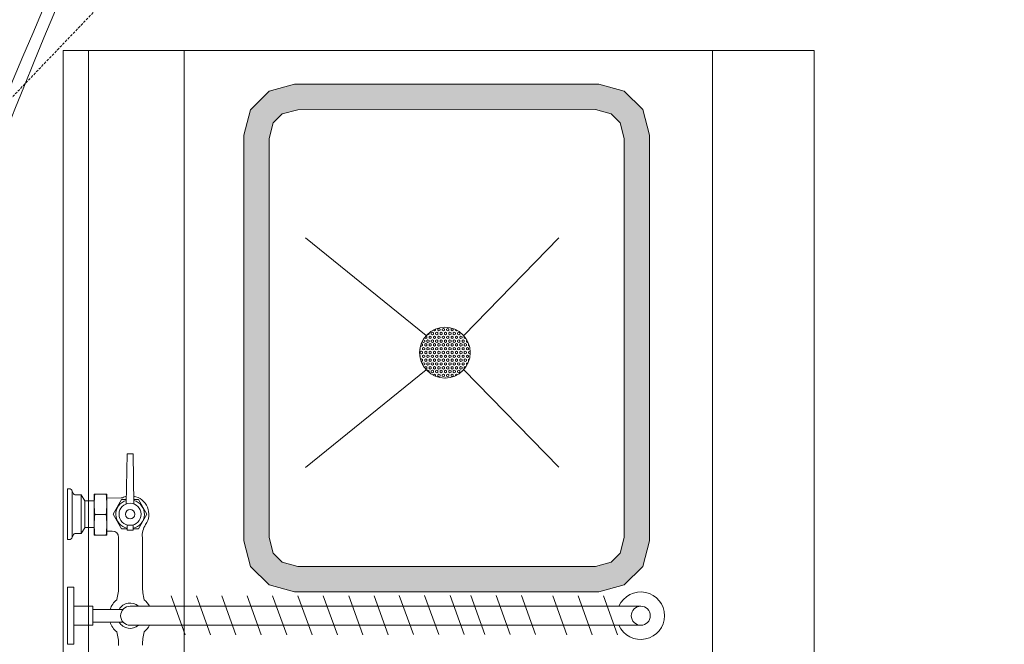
# Model space of a CAD drawing. Header units: millimetres. Extents: x -750 to 72845, y -24282 to 18874.
# Tile 94 of 154: x 64076 to 65049, y 12655 to 13272. Entities that reach past the tile are written whole.
import ezdxf

# ---------------------------------------------------------------- set-up
doc = ezdxf.new("R2010")
doc.units = ezdxf.units.MM
doc.header["$MEASUREMENT"] = 0
doc.linetypes.add('HIDDENX2', pattern=[0.75, 0.5, -0.25])
doc.layers.add('IRISH HOUSE_HYD AIRPORT_DRAINAGE LAYOUT 1$0$GREY SCALE', color=8, linetype='Continuous')
for name, color, linetype, lineweight in [('IRISH HOUSE_HYD AIRPORT_DRAINAGE LAYOUT 1$0$GREYSCALE', 8, 'Continuous', 0), ('M-MEP-ELLG-CABLE', 146, 'HIDDENX2', 20), ('M-MEP-ELPR-EQUIP', 6, 'Continuous', 20)]:
    doc.layers.add(name, color=color, linetype=linetype, lineweight=lineweight)

# ---------------------------------------------------------------- blocks, each defined once
blk = doc.blocks.new('IRISH HOUSE_HYD AIRPORT_DRAINAGE LAYOUT 1$0$FLOOR PLAN')
at = {"layer": 'IRISH HOUSE_HYD AIRPORT_DRAINAGE LAYOUT 1$0$GREYSCALE', "lineweight": 0}
h = blk.add_hatch(color=8, dxfattribs=at)
h.dxf.hatch_style = 1
h.paths.add_polyline_path([(14347.6, 12706.78), (14648.33, 12706.8), (14673.39, 12713.51), (14691.74, 12731.86), (14698.45, 12756.92), (14698.43, 13157.89), (14691.72, 13182.95), (14673.37, 13201.29), (14648.31, 13208.01), (14347.58, 13207.99), (14322.52, 13201.28), (14304.18, 13182.93), (14297.46, 13157.87), (14297.48, 12756.9), (14304.2, 12731.84), (14322.54, 12713.5)])
h.paths.add_polyline_path([(14350.9, 12731.84), (14645.03, 12731.86), (14660.42, 12735.98), (14669.27, 12744.83), (14673.39, 12760.22), (14673.37, 13154.59), (14669.25, 13169.97), (14660.4, 13178.82), (14645.01, 13182.95), (14350.88, 13182.93), (14335.5, 13178.81), (14326.65, 13169.96), (14322.52, 13154.57), (14322.54, 12760.2), (14326.67, 12744.81), (14335.52, 12735.96)], flags=16)
at = {"layer": 'IRISH HOUSE_HYD AIRPORT_DRAINAGE LAYOUT 1$0$GREYSCALE', "color": 8, "lineweight": 0}
for p, q in [((14860.96, 13241.35), (14119.17, 13241.32)), ((14119.17, 13241.32), (14119.22, 12032.34)), ((14144.28, 12032.34), (14144.23, 13241.32)), ((14238.51, 12032.34), (14238.45, 13241.32)), ((14760.77, 12032.36), (14760.72, 13241.35)), ((14861.01, 12032.37), (14860.96, 13241.35)), ((14322.52, 13201.28), (14304.18, 13182.93)), ((14347.58, 13207.99), (14322.52, 13201.28)), ((14648.31, 13208.01), (14347.58, 13207.99)), ((14673.37, 13201.29), (14648.31, 13208.01)), ((14691.72, 13182.95), (14673.37, 13201.29)), ((14304.18, 13182.93), (14297.46, 13157.87)), ((14350.88, 13182.93), (14335.5, 13178.81)), ((14645.01, 13182.95), (14350.88, 13182.93)), ((14660.4, 13178.82), (14645.01, 13182.95)), ((14698.43, 13157.89), (14691.72, 13182.95)), ((14335.5, 13178.81), (14326.65, 13169.96)), ((14669.25, 13169.97), (14660.4, 13178.82)), ((14326.65, 13169.96), (14322.52, 13154.57)), ((14673.37, 13154.59), (14669.25, 13169.97)), ((14297.46, 13157.87), (14297.48, 12756.9)), ((14322.52, 13154.57), (14322.54, 12760.2)), ((14673.39, 12760.22), (14673.37, 13154.59)), ((14698.45, 12756.92), (14698.43, 13157.89)), ((14477.74, 12959.8), (14358.61, 13056.19)), ((14477.74, 12959.8), (14358.61, 13056.19)), ((14477.74, 12959.8), (14358.61, 13056.19)), ((14477.74, 12959.8), (14358.61, 13056.19)), ((14608.86, 13056.21), (14514.8, 12959.8)), ((14608.86, 13056.21), (14514.8, 12959.8)), ((14608.86, 13056.21), (14514.8, 12959.8)), ((14608.86, 13056.21), (14514.8, 12959.8)), ((14476.22, 12957.46), (14476.22, 12957.96)), ((14478.39, 12958.72), (14477.33, 12959.33)), ((14478.39, 12957.46), (14478.39, 12958.72)), ((14479.47, 12960.6), (14478.86, 12960.95)), ((14480.56, 12961.22), (14479.47, 12960.6)), ((14480.56, 12961.22), (14480.56, 12962.45)), ((14481.65, 12959.34), (14480.56, 12958.72)), ((14480.56, 12957.46), (14480.56, 12958.72)), ((14482.73, 12958.72), (14481.65, 12959.34)), ((14483.82, 12963.1), (14482.73, 12962.48)), ((14482.73, 12961.22), (14482.73, 12962.48)), ((14483.82, 12960.6), (14482.73, 12961.22)), ((14482.73, 12957.46), (14482.73, 12958.72)), ((14484.9, 12962.48), (14483.82, 12963.1)), ((14484.9, 12961.22), (14483.82, 12960.6)), ((14484.9, 12964.98), (14484.9, 12965.26)), ((14485.99, 12964.36), (14484.9, 12964.98)), ((14484.9, 12961.22), (14484.9, 12962.48)), ((14485.99, 12959.34), (14484.9, 12958.72)), ((14484.9, 12957.46), (14484.9, 12958.72)), ((14487.07, 12964.98), (14485.99, 12964.36)), ((14487.07, 12958.72), (14485.99, 12959.34)), ((14487.07, 12964.98), (14487.07, 12966.24)), ((14487.07, 12966.24), (14487.07, 12966.24)), ((14488.16, 12963.1), (14487.07, 12962.48)), ((14487.07, 12961.22), (14487.07, 12962.48)), ((14488.16, 12960.6), (14487.07, 12961.22)), ((14487.07, 12957.46), (14487.07, 12958.72)), ((14489.24, 12962.48), (14488.16, 12963.1)), ((14489.24, 12961.22), (14488.16, 12960.6)), ((14490.33, 12966.86), (14489.24, 12966.24)), ((14489.24, 12964.98), (14489.24, 12966.24)), ((14490.33, 12964.36), (14489.24, 12964.98)), ((14489.24, 12961.22), (14489.24, 12962.48)), ((14490.33, 12959.34), (14489.24, 12958.72)), ((14489.24, 12957.46), (14489.24, 12958.72)), ((14491.41, 12966.24), (14490.33, 12966.86)), ((14491.41, 12964.98), (14490.33, 12964.36)), ((14491.41, 12958.72), (14490.33, 12959.34)), ((14491.41, 12957.46), (14490.33, 12956.84)), ((14491.41, 12964.98), (14491.41, 12966.24)), ((14492.5, 12963.1), (14491.41, 12962.48)), ((14491.41, 12961.22), (14491.41, 12962.48)), ((14492.5, 12960.6), (14491.41, 12961.22)), ((14491.41, 12957.46), (14491.41, 12958.72)), ((14493.58, 12962.48), (14492.5, 12963.1)), ((14493.58, 12961.22), (14492.5, 12960.6)), ((14494.67, 12966.86), (14493.58, 12966.24)), ((14493.58, 12964.98), (14493.58, 12966.24)), ((14494.67, 12964.36), (14493.58, 12964.98)), ((14493.58, 12961.22), (14493.58, 12962.48)), ((14494.67, 12959.34), (14493.58, 12958.72)), ((14493.58, 12957.46), (14493.58, 12958.72)), ((14494.67, 12956.84), (14493.58, 12957.46)), ((14495.75, 12966.24), (14494.67, 12966.86)), ((14495.75, 12964.98), (14494.67, 12964.36)), ((14495.75, 12958.72), (14494.67, 12959.34)), ((14495.75, 12957.46), (14494.67, 12956.84)), ((14495.75, 12964.98), (14495.75, 12966.24)), ((14496.84, 12963.1), (14495.75, 12962.48)), ((14495.75, 12961.22), (14495.75, 12962.48)), ((14496.84, 12960.6), (14495.75, 12961.22)), ((14495.75, 12957.46), (14495.75, 12958.72)), ((14497.92, 12962.48), (14496.84, 12963.1)), ((14497.92, 12961.22), (14496.84, 12960.6)), ((14499.01, 12966.86), (14497.92, 12966.24)), ((14497.92, 12964.98), (14497.92, 12966.24)), ((14499.01, 12964.36), (14497.92, 12964.98)), ((14497.92, 12961.22), (14497.92, 12962.48)), ((14499.01, 12959.34), (14497.92, 12958.72)), ((14497.92, 12957.46), (14497.92, 12958.72)), ((14499.01, 12956.84), (14497.92, 12957.46)), ((14500.09, 12966.24), (14499.01, 12966.86)), ((14500.09, 12964.98), (14499.01, 12964.36)), ((14500.09, 12958.72), (14499.01, 12959.34)), ((14500.09, 12957.46), (14499.01, 12956.84)), ((14500.09, 12964.98), (14500.09, 12966.24)), ((14501.18, 12963.1), (14500.09, 12962.48)), ((14500.09, 12961.22), (14500.09, 12962.48)), ((14501.18, 12960.6), (14500.09, 12961.22)), ((14500.09, 12957.46), (14500.09, 12958.72)), ((14502.26, 12962.48), (14501.18, 12963.1)), ((14502.26, 12961.22), (14501.18, 12960.6)), ((14503.35, 12966.86), (14502.26, 12966.24)), ((14502.26, 12964.98), (14502.26, 12966.24)), ((14503.35, 12964.36), (14502.26, 12964.98)), ((14502.26, 12961.22), (14502.26, 12962.48)), ((14503.35, 12959.34), (14502.26, 12958.72)), ((14502.26, 12957.47), (14502.26, 12958.72)), ((14503.35, 12956.84), (14502.26, 12957.47)), ((14504.43, 12966.24), (14503.35, 12966.86)), ((14504.43, 12964.98), (14503.35, 12964.36)), ((14504.43, 12958.72), (14503.35, 12959.34)), ((14504.43, 12957.47), (14503.35, 12956.84)), ((14504.43, 12964.98), (14504.43, 12966.24)), ((14505.52, 12963.1), (14504.43, 12962.48)), ((14504.43, 12961.22), (14504.43, 12962.48)), ((14505.52, 12960.6), (14504.43, 12961.22)), ((14504.43, 12957.47), (14504.43, 12958.72)), ((14506.6, 12962.48), (14505.52, 12963.1)), ((14506.6, 12961.22), (14505.52, 12960.6)), ((14506.6, 12964.98), (14506.6, 12965.76)), ((14507.69, 12964.36), (14506.6, 12964.98)), ((14506.6, 12961.22), (14506.6, 12962.48)), ((14507.69, 12959.35), (14506.6, 12958.72)), ((14506.6, 12957.47), (14506.6, 12958.72)), ((14507.69, 12956.84), (14506.6, 12957.47)), ((14508.48, 12964.81), (14507.69, 12964.36)), ((14508.77, 12958.72), (14507.69, 12959.35)), ((14508.77, 12957.47), (14507.69, 12956.84)), ((14509.86, 12963.1), (14508.77, 12962.48)), ((14508.77, 12961.22), (14508.77, 12962.48)), ((14509.86, 12960.6), (14508.77, 12961.22)), ((14508.77, 12957.47), (14508.77, 12958.72)), ((14510.94, 12962.48), (14509.86, 12963.1)), ((14510.94, 12961.22), (14509.86, 12960.6)), ((14510.94, 12961.22), (14510.94, 12962.48)), ((14512.03, 12959.35), (14510.94, 12958.72)), ((14510.94, 12957.47), (14510.94, 12958.72)), ((14512.03, 12956.84), (14510.94, 12957.47)), ((14513.11, 12958.72), (14512.03, 12959.35)), ((14513.11, 12957.47), (14512.03, 12956.84)), ((14513.11, 12961.22), (14513.11, 12961.48)), ((14513.82, 12960.82), (14513.11, 12961.22)), ((14513.11, 12957.47), (14513.11, 12958.72)), ((14515.59, 12958.89), (14515.28, 12958.72)), ((14515.28, 12957.47), (14515.28, 12958.72)), ((14516.37, 12956.84), (14515.28, 12957.47)), ((14472.96, 12949.32), (14472.17, 12949.78)), ((14472.96, 12951.83), (14472.81, 12951.74)), ((14474.05, 12951.2), (14472.96, 12951.83)), ((14474.05, 12949.95), (14472.96, 12949.32)), ((14474.05, 12953.7), (14474.05, 12954.51)), ((14475.13, 12953.08), (14474.05, 12953.7)), ((14474.05, 12949.95), (14474.05, 12951.2)), ((14475.13, 12948.07), (14474.05, 12947.44)), ((14475.13, 12955.58), (14474.4, 12955.16)), ((14476.22, 12954.96), (14475.13, 12955.58)), ((14476.22, 12953.7), (14475.13, 12953.08)), ((14476.22, 12947.44), (14475.13, 12948.07)), ((14477.3, 12956.84), (14476.22, 12957.46)), ((14476.22, 12953.7), (14476.22, 12954.96)), ((14477.3, 12951.83), (14476.22, 12951.2)), ((14476.22, 12949.95), (14476.22, 12951.2)), ((14477.3, 12949.32), (14476.22, 12949.95)), ((14478.39, 12957.46), (14477.3, 12956.84)), ((14478.39, 12951.2), (14477.3, 12951.83)), ((14478.39, 12949.95), (14477.3, 12949.32)), ((14479.47, 12955.58), (14478.39, 12954.96)), ((14478.39, 12953.7), (14478.39, 12954.96)), ((14479.47, 12953.08), (14478.39, 12953.7)), ((14478.39, 12949.95), (14478.39, 12951.2)), ((14479.48, 12948.07), (14478.39, 12947.44)), ((14480.56, 12954.96), (14479.47, 12955.58)), ((14480.56, 12953.7), (14479.47, 12953.08)), ((14480.56, 12947.44), (14479.48, 12948.07)), ((14481.65, 12956.84), (14480.56, 12957.46)), ((14480.56, 12953.7), (14480.56, 12954.96)), ((14481.65, 12951.83), (14480.56, 12951.2)), ((14480.56, 12949.95), (14480.56, 12951.2)), ((14481.65, 12949.32), (14480.56, 12949.95)), ((14482.73, 12957.46), (14481.65, 12956.84)), ((14482.73, 12951.2), (14481.65, 12951.83)), ((14482.73, 12949.95), (14481.65, 12949.32)), ((14483.82, 12955.58), (14482.73, 12954.96)), ((14482.73, 12953.7), (14482.73, 12954.96)), ((14483.82, 12953.08), (14482.73, 12953.7)), ((14482.73, 12949.95), (14482.73, 12951.2)), ((14483.82, 12948.07), (14482.73, 12947.44)), ((14484.9, 12954.96), (14483.82, 12955.58)), ((14484.9, 12953.7), (14483.82, 12953.08)), ((14484.9, 12947.44), (14483.82, 12948.07)), ((14485.99, 12956.84), (14484.9, 12957.46)), ((14484.9, 12953.7), (14484.9, 12954.96)), ((14485.99, 12951.83), (14484.9, 12951.2)), ((14484.9, 12949.95), (14484.9, 12951.2)), ((14485.99, 12949.32), (14484.9, 12949.95)), ((14487.07, 12957.46), (14485.99, 12956.84)), ((14487.07, 12951.2), (14485.99, 12951.83)), ((14487.07, 12949.95), (14485.99, 12949.32)), ((14488.16, 12955.59), (14487.07, 12954.96)), ((14487.07, 12953.71), (14487.07, 12954.96)), ((14488.16, 12953.08), (14487.07, 12953.71)), ((14487.07, 12949.95), (14487.07, 12951.2)), ((14488.16, 12948.07), (14487.07, 12947.44)), ((14489.24, 12954.96), (14488.16, 12955.59)), ((14489.24, 12953.71), (14488.16, 12953.08)), ((14489.24, 12947.44), (14488.16, 12948.07)), ((14490.33, 12956.84), (14489.24, 12957.46)), ((14489.24, 12953.71), (14489.24, 12954.96)), ((14490.33, 12951.83), (14489.24, 12951.2)), ((14489.24, 12949.95), (14489.24, 12951.2)), ((14490.33, 12949.32), (14489.24, 12949.95)), ((14491.41, 12951.2), (14490.33, 12951.83)), ((14491.41, 12949.95), (14490.33, 12949.32)), ((14492.5, 12955.59), (14491.41, 12954.96)), ((14491.41, 12953.71), (14491.41, 12954.96)), ((14492.5, 12953.08), (14491.41, 12953.71)), ((14491.41, 12949.95), (14491.41, 12951.2)), ((14492.5, 12948.07), (14491.41, 12947.44)), ((14493.58, 12954.96), (14492.5, 12955.59)), ((14493.58, 12953.71), (14492.5, 12953.08)), ((14493.58, 12947.44), (14492.5, 12948.07)), ((14493.58, 12953.71), (14493.58, 12954.96)), ((14494.67, 12951.83), (14493.58, 12951.2)), ((14493.58, 12949.95), (14493.58, 12951.2)), ((14494.67, 12949.32), (14493.58, 12949.95)), ((14495.75, 12951.2), (14494.67, 12951.83)), ((14495.75, 12949.95), (14494.67, 12949.32)), ((14496.84, 12955.59), (14495.75, 12954.96)), ((14495.75, 12953.71), (14495.75, 12954.96)), ((14496.84, 12953.08), (14495.75, 12953.71)), ((14495.75, 12949.95), (14495.75, 12951.2)), ((14496.84, 12948.07), (14495.75, 12947.44)), ((14497.92, 12954.96), (14496.84, 12955.59)), ((14497.92, 12953.71), (14496.84, 12953.08)), ((14497.92, 12947.44), (14496.84, 12948.07)), ((14497.92, 12953.71), (14497.92, 12954.96)), ((14499.01, 12951.83), (14497.92, 12951.2)), ((14497.92, 12949.95), (14497.92, 12951.2)), ((14499.01, 12949.32), (14497.92, 12949.95)), ((14500.09, 12951.2), (14499.01, 12951.83)), ((14500.09, 12949.95), (14499.01, 12949.32)), ((14501.18, 12955.59), (14500.09, 12954.96)), ((14500.09, 12953.71), (14500.09, 12954.96)), ((14501.18, 12953.08), (14500.09, 12953.71)), ((14500.09, 12949.95), (14500.09, 12951.2)), ((14501.18, 12948.07), (14500.09, 12947.44)), ((14502.26, 12954.96), (14501.18, 12955.59)), ((14502.26, 12953.71), (14501.18, 12953.08)), ((14502.26, 12947.44), (14501.18, 12948.07)), ((14502.26, 12953.71), (14502.26, 12954.96)), ((14503.35, 12951.83), (14502.26, 12951.2)), ((14502.26, 12949.95), (14502.26, 12951.2)), ((14503.35, 12949.32), (14502.26, 12949.95)), ((14504.43, 12951.2), (14503.35, 12951.83)), ((14504.43, 12949.95), (14503.35, 12949.32)), ((14505.52, 12955.59), (14504.43, 12954.96)), ((14504.43, 12953.71), (14504.43, 12954.96)), ((14505.52, 12953.08), (14504.43, 12953.71)), ((14504.43, 12949.95), (14504.43, 12951.2)), ((14505.52, 12948.07), (14504.43, 12947.44)), ((14506.6, 12954.96), (14505.52, 12955.59)), ((14506.6, 12953.71), (14505.52, 12953.08)), ((14506.6, 12947.44), (14505.52, 12948.07)), ((14506.6, 12953.71), (14506.6, 12954.96)), ((14507.69, 12951.83), (14506.6, 12951.2)), ((14506.6, 12949.95), (14506.6, 12951.2)), ((14507.69, 12949.32), (14506.6, 12949.95)), ((14508.77, 12951.2), (14507.69, 12951.83)), ((14508.77, 12949.95), (14507.69, 12949.32)), ((14509.86, 12955.59), (14508.77, 12954.96)), ((14508.77, 12953.71), (14508.77, 12954.96)), ((14509.86, 12953.08), (14508.77, 12953.71)), ((14508.77, 12949.95), (14508.77, 12951.2)), ((14509.86, 12948.07), (14508.77, 12947.44)), ((14510.94, 12954.96), (14509.86, 12955.59)), ((14510.94, 12953.71), (14509.86, 12953.08)), ((14510.94, 12947.44), (14509.86, 12948.07)), ((14510.94, 12953.71), (14510.94, 12954.96)), ((14512.03, 12951.83), (14510.94, 12951.2)), ((14510.94, 12949.95), (14510.94, 12951.2)), ((14512.03, 12949.32), (14510.94, 12949.95)), ((14513.11, 12951.2), (14512.03, 12951.83)), ((14513.11, 12949.95), (14512.03, 12949.32)), ((14514.2, 12955.59), (14513.11, 12954.96)), ((14513.11, 12953.71), (14513.11, 12954.96)), ((14514.2, 12953.08), (14513.11, 12953.71)), ((14513.11, 12949.95), (14513.11, 12951.2)), ((14514.2, 12948.07), (14513.12, 12947.44)), ((14515.29, 12954.96), (14514.2, 12955.59)), ((14515.29, 12953.71), (14514.2, 12953.08)), ((14515.29, 12947.44), (14514.2, 12948.07)), ((14515.29, 12953.71), (14515.29, 12954.96)), ((14516.37, 12951.83), (14515.29, 12951.2)), ((14515.29, 12949.95), (14515.29, 12951.2)), ((14516.37, 12949.32), (14515.29, 12949.95)), ((14516.91, 12957.15), (14516.37, 12956.84)), ((14517.46, 12951.2), (14516.37, 12951.83)), ((14517.46, 12949.95), (14516.37, 12949.32)), ((14518.06, 12955.31), (14517.46, 12954.96)), ((14517.46, 12953.71), (14517.46, 12954.96)), ((14518.54, 12953.08), (14517.46, 12953.71)), ((14517.46, 12949.95), (14517.46, 12951.2)), ((14518.54, 12948.07), (14517.46, 12947.44)), ((14519.05, 12953.37), (14518.54, 12953.08)), ((14519.63, 12947.44), (14518.54, 12948.07)), ((14519.88, 12951.35), (14519.63, 12951.2)), ((14519.63, 12949.95), (14519.63, 12951.2)), ((14520.46, 12949.46), (14519.63, 12949.95)), ((14471.88, 12939.92), (14471.36, 12940.22)), ((14471.88, 12946.19), (14471.39, 12945.9)), ((14471.88, 12938.67), (14471.6, 12938.51)), ((14471.88, 12947.44), (14471.65, 12947.57)), ((14471.88, 12946.19), (14471.88, 12947.44)), ((14472.96, 12944.31), (14471.88, 12943.68)), ((14471.88, 12942.43), (14471.88, 12943.68)), ((14472.96, 12941.8), (14471.88, 12942.43)), ((14471.88, 12938.67), (14471.88, 12939.92)), ((14474.05, 12943.68), (14472.96, 12944.31)), ((14474.05, 12942.43), (14472.96, 12941.8)), ((14474.05, 12946.19), (14474.05, 12947.44)), ((14475.13, 12945.56), (14474.05, 12946.19)), ((14474.05, 12942.43), (14474.05, 12943.68)), ((14475.13, 12940.55), (14474.05, 12939.92)), ((14474.05, 12938.67), (14474.05, 12939.92)), ((14475.14, 12938.04), (14474.05, 12938.67)), ((14476.22, 12946.19), (14475.13, 12945.56)), ((14476.22, 12939.92), (14475.13, 12940.55)), ((14476.22, 12938.67), (14475.14, 12938.04)), ((14476.22, 12946.19), (14476.22, 12947.44)), ((14477.31, 12944.31), (14476.22, 12943.68)), ((14476.22, 12942.43), (14476.22, 12943.68)), ((14477.31, 12941.8), (14476.22, 12942.43)), ((14476.22, 12938.67), (14476.22, 12939.92)), ((14478.39, 12943.68), (14477.31, 12944.31)), ((14478.39, 12942.43), (14477.31, 12941.8)), ((14478.39, 12946.19), (14478.39, 12947.44)), ((14479.48, 12945.56), (14478.39, 12946.19)), ((14478.39, 12942.43), (14478.39, 12943.68)), ((14479.48, 12940.55), (14478.39, 12939.92)), ((14478.39, 12938.67), (14478.39, 12939.92)), ((14479.48, 12938.04), (14478.39, 12938.67)), ((14480.56, 12946.19), (14479.48, 12945.56)), ((14480.56, 12939.92), (14479.48, 12940.55)), ((14480.56, 12938.67), (14479.48, 12938.04)), ((14480.56, 12946.19), (14480.56, 12947.44)), ((14481.65, 12944.31), (14480.56, 12943.68)), ((14480.56, 12942.43), (14480.56, 12943.68)), ((14481.65, 12941.8), (14480.56, 12942.43)), ((14480.56, 12938.67), (14480.56, 12939.92)), ((14482.73, 12943.68), (14481.65, 12944.31)), ((14482.73, 12942.43), (14481.65, 12941.8)), ((14482.73, 12946.19), (14482.73, 12947.44)), ((14483.82, 12945.56), (14482.73, 12946.19)), ((14482.73, 12942.43), (14482.73, 12943.68)), ((14483.82, 12940.55), (14482.73, 12939.92)), ((14482.73, 12938.67), (14482.73, 12939.92)), ((14483.82, 12938.04), (14482.73, 12938.67)), ((14484.9, 12946.19), (14483.82, 12945.56)), ((14484.9, 12939.92), (14483.82, 12940.55)), ((14484.9, 12938.67), (14483.82, 12938.04)), ((14484.9, 12946.19), (14484.9, 12947.44)), ((14485.99, 12944.31), (14484.9, 12943.68)), ((14484.9, 12942.43), (14484.9, 12943.68)), ((14485.99, 12941.8), (14484.9, 12942.43)), ((14484.9, 12938.67), (14484.9, 12939.92)), ((14487.07, 12943.68), (14485.99, 12944.31)), ((14487.07, 12942.43), (14485.99, 12941.8)), ((14487.07, 12946.19), (14487.07, 12947.44)), ((14488.16, 12945.56), (14487.07, 12946.19)), ((14487.07, 12942.43), (14487.07, 12943.68)), ((14488.16, 12940.55), (14487.07, 12939.92)), ((14487.07, 12938.67), (14487.07, 12939.92)), ((14488.16, 12938.04), (14487.07, 12938.67)), ((14489.24, 12946.19), (14488.16, 12945.56)), ((14489.24, 12939.92), (14488.16, 12940.55)), ((14489.24, 12938.67), (14488.16, 12938.04)), ((14489.24, 12946.19), (14489.24, 12947.44)), ((14490.33, 12944.31), (14489.24, 12943.68)), ((14489.24, 12942.43), (14489.24, 12943.68)), ((14490.33, 12941.8), (14489.24, 12942.43)), ((14489.24, 12938.67), (14489.24, 12939.92)), ((14491.41, 12943.68), (14490.33, 12944.31)), ((14491.41, 12942.43), (14490.33, 12941.8)), ((14491.41, 12946.19), (14491.41, 12947.44)), ((14492.5, 12945.56), (14491.41, 12946.19)), ((14491.41, 12942.43), (14491.41, 12943.68)), ((14492.5, 12940.55), (14491.41, 12939.92)), ((14491.41, 12938.67), (14491.41, 12939.92)), ((14492.5, 12938.04), (14491.41, 12938.67)), ((14493.58, 12946.19), (14492.5, 12945.56)), ((14493.58, 12939.92), (14492.5, 12940.55)), ((14493.58, 12938.67), (14492.5, 12938.04)), ((14493.58, 12946.19), (14493.58, 12947.44)), ((14494.67, 12944.31), (14493.58, 12943.68)), ((14493.58, 12942.43), (14493.58, 12943.68)), ((14494.67, 12941.8), (14493.58, 12942.43)), ((14493.58, 12938.67), (14493.58, 12939.92)), ((14495.75, 12943.68), (14494.67, 12944.31)), ((14495.75, 12942.43), (14494.67, 12941.8)), ((14495.75, 12946.19), (14495.75, 12947.44)), ((14496.84, 12945.56), (14495.75, 12946.19)), ((14495.75, 12942.43), (14495.75, 12943.68)), ((14496.84, 12940.55), (14495.75, 12939.92)), ((14495.75, 12938.67), (14495.75, 12939.92)), ((14496.84, 12938.04), (14495.75, 12938.67)), ((14497.92, 12946.19), (14496.84, 12945.56)), ((14497.92, 12939.92), (14496.84, 12940.55)), ((14497.92, 12938.67), (14496.84, 12938.04)), ((14497.92, 12946.19), (14497.92, 12947.44)), ((14499.01, 12944.31), (14497.92, 12943.68)), ((14497.92, 12942.43), (14497.92, 12943.68)), ((14499.01, 12941.8), (14497.92, 12942.43)), ((14497.92, 12938.67), (14497.92, 12939.92)), ((14500.09, 12943.68), (14499.01, 12944.31)), ((14500.09, 12942.43), (14499.01, 12941.8)), ((14500.09, 12946.19), (14500.09, 12947.44)), ((14501.18, 12945.56), (14500.09, 12946.19)), ((14500.09, 12942.43), (14500.09, 12943.68)), ((14501.18, 12940.55), (14500.09, 12939.92)), ((14500.09, 12938.67), (14500.09, 12939.92)), ((14501.18, 12938.04), (14500.09, 12938.67)), ((14502.26, 12946.19), (14501.18, 12945.56)), ((14502.26, 12939.92), (14501.18, 12940.55)), ((14502.26, 12938.67), (14501.18, 12938.04)), ((14502.26, 12946.19), (14502.26, 12947.44)), ((14503.35, 12944.31), (14502.26, 12943.68)), ((14502.26, 12942.43), (14502.26, 12943.68)), ((14503.35, 12941.8), (14502.26, 12942.43)), ((14502.26, 12938.67), (14502.26, 12939.92)), ((14504.43, 12943.68), (14503.35, 12944.31)), ((14504.43, 12942.43), (14503.35, 12941.8)), ((14504.43, 12946.19), (14504.43, 12947.44)), ((14505.52, 12945.56), (14504.43, 12946.19)), ((14504.43, 12942.43), (14504.43, 12943.68)), ((14505.52, 12940.55), (14504.43, 12939.92)), ((14504.43, 12938.67), (14504.43, 12939.92)), ((14505.52, 12938.04), (14504.43, 12938.67)), ((14506.6, 12946.19), (14505.52, 12945.56)), ((14506.6, 12939.92), (14505.52, 12940.55)), ((14506.6, 12938.67), (14505.52, 12938.04)), ((14506.6, 12946.19), (14506.6, 12947.44)), ((14507.69, 12944.31), (14506.6, 12943.68)), ((14506.6, 12942.43), (14506.6, 12943.68)), ((14507.69, 12941.8), (14506.6, 12942.43)), ((14506.6, 12938.67), (14506.6, 12939.92)), ((14508.77, 12943.68), (14507.69, 12944.31)), ((14508.77, 12942.43), (14507.69, 12941.8)), ((14508.77, 12946.19), (14508.77, 12947.44)), ((14509.86, 12945.56), (14508.77, 12946.19)), ((14508.77, 12942.43), (14508.77, 12943.68)), ((14509.86, 12940.55), (14508.77, 12939.92)), ((14508.77, 12938.67), (14508.77, 12939.92)), ((14509.86, 12938.04), (14508.77, 12938.67)), ((14510.94, 12946.19), (14509.86, 12945.56)), ((14510.95, 12939.92), (14509.86, 12940.55)), ((14510.95, 12938.67), (14509.86, 12938.04)), ((14510.94, 12946.19), (14510.94, 12947.44)), ((14512.03, 12944.31), (14510.94, 12943.68)), ((14510.94, 12942.43), (14510.94, 12943.68)), ((14512.03, 12941.8), (14510.94, 12942.43)), ((14510.95, 12938.67), (14510.95, 12939.92)), ((14513.12, 12943.68), (14512.03, 12944.31)), ((14513.12, 12942.43), (14512.03, 12941.8)), ((14513.12, 12946.19), (14513.12, 12947.44)), ((14514.2, 12945.56), (14513.12, 12946.19)), ((14513.12, 12942.43), (14513.12, 12943.68)), ((14514.2, 12940.55), (14513.12, 12939.92)), ((14513.12, 12938.67), (14513.12, 12939.92)), ((14514.2, 12938.04), (14513.12, 12938.67)), ((14515.29, 12946.19), (14514.2, 12945.56)), ((14515.29, 12939.92), (14514.2, 12940.55)), ((14515.29, 12938.67), (14514.2, 12938.04)), ((14515.29, 12946.19), (14515.29, 12947.44)), ((14516.37, 12944.31), (14515.29, 12943.68)), ((14515.29, 12942.43), (14515.29, 12943.68)), ((14516.37, 12941.8), (14515.29, 12942.43)), ((14515.29, 12938.67), (14515.29, 12939.92)), ((14517.46, 12943.68), (14516.37, 12944.31)), ((14517.46, 12942.43), (14516.37, 12941.8)), ((14517.46, 12946.19), (14517.46, 12947.44)), ((14518.54, 12945.56), (14517.46, 12946.19)), ((14517.46, 12942.43), (14517.46, 12943.68)), ((14518.54, 12940.55), (14517.46, 12939.92)), ((14517.46, 12938.67), (14517.46, 12939.92)), ((14518.54, 12938.04), (14517.46, 12938.67)), ((14519.63, 12946.19), (14518.54, 12945.56)), ((14519.63, 12939.92), (14518.54, 12940.55)), ((14519.63, 12938.67), (14518.54, 12938.04)), ((14519.63, 12946.19), (14519.63, 12947.44)), ((14520.71, 12944.31), (14519.63, 12943.68)), ((14519.63, 12942.43), (14519.63, 12943.68)), ((14520.71, 12941.8), (14519.63, 12942.43)), ((14519.63, 12938.67), (14519.63, 12939.92)), ((14521.31, 12943.96), (14520.71, 12944.31)), ((14521.32, 12942.15), (14520.71, 12941.8)), ((14472.96, 12936.79), (14472.1, 12936.29)), ((14472.96, 12934.28), (14472.69, 12934.44)), ((14474.05, 12936.16), (14472.96, 12936.79)), ((14474.05, 12934.91), (14472.96, 12934.28)), ((14474.05, 12934.91), (14474.05, 12936.16)), ((14475.14, 12933.03), (14474.05, 12932.4)), ((14474.05, 12931.34), (14474.05, 12932.4)), ((14475.14, 12930.52), (14474.19, 12931.07)), ((14476.22, 12932.4), (14475.14, 12933.03)), ((14476.22, 12931.15), (14475.14, 12930.52)), ((14477.31, 12936.79), (14476.22, 12936.16)), ((14476.22, 12934.91), (14476.22, 12936.16)), ((14477.31, 12934.28), (14476.22, 12934.91)), ((14476.22, 12931.15), (14476.22, 12932.4)), ((14477.31, 12929.27), (14476.22, 12928.64)), ((14476.22, 12927.89), (14476.22, 12928.64)), ((14478.39, 12936.16), (14477.31, 12936.79)), ((14478.39, 12934.91), (14477.31, 12934.28)), ((14478.39, 12928.64), (14477.31, 12929.27)), ((14478.39, 12934.91), (14478.39, 12936.16)), ((14479.48, 12933.03), (14478.39, 12932.4)), ((14478.39, 12931.15), (14478.39, 12932.4)), ((14479.48, 12930.52), (14478.39, 12931.15)), ((14478.39, 12927.39), (14478.39, 12928.64)), ((14480.56, 12932.4), (14479.48, 12933.03)), ((14480.56, 12931.15), (14479.48, 12930.52)), ((14481.65, 12936.79), (14480.56, 12936.16)), ((14480.56, 12934.91), (14480.56, 12936.16)), ((14481.65, 12934.28), (14480.56, 12934.91)), ((14480.56, 12931.15), (14480.56, 12932.4)), ((14481.65, 12929.27), (14480.56, 12928.64)), ((14480.56, 12927.39), (14480.56, 12928.64)), ((14482.73, 12936.16), (14481.65, 12936.79)), ((14482.73, 12934.91), (14481.65, 12934.28)), ((14482.73, 12928.64), (14481.65, 12929.27)), ((14482.73, 12934.91), (14482.73, 12936.16)), ((14483.82, 12933.03), (14482.73, 12932.4)), ((14482.73, 12931.15), (14482.73, 12932.4)), ((14483.82, 12930.52), (14482.73, 12931.15)), ((14482.73, 12927.39), (14482.73, 12928.64)), ((14484.9, 12932.4), (14483.82, 12933.03)), ((14484.9, 12931.15), (14483.82, 12930.52)), ((14485.99, 12936.79), (14484.9, 12936.16)), ((14484.9, 12934.91), (14484.9, 12936.16)), ((14485.99, 12934.28), (14484.9, 12934.91)), ((14484.9, 12931.15), (14484.9, 12932.4)), ((14485.99, 12929.27), (14484.9, 12928.64)), ((14484.9, 12927.39), (14484.9, 12928.64)), ((14487.07, 12936.16), (14485.99, 12936.79)), ((14487.07, 12934.91), (14485.99, 12934.28)), ((14487.07, 12928.64), (14485.99, 12929.27)), ((14487.07, 12934.91), (14487.07, 12936.16)), ((14488.16, 12933.03), (14487.07, 12932.4)), ((14487.07, 12931.15), (14487.07, 12932.4)), ((14488.16, 12930.52), (14487.07, 12931.15)), ((14487.07, 12927.39), (14487.07, 12928.64)), ((14489.24, 12932.4), (14488.16, 12933.03)), ((14489.24, 12931.15), (14488.16, 12930.52)), ((14490.33, 12936.79), (14489.24, 12936.16)), ((14489.24, 12934.91), (14489.24, 12936.16)), ((14490.33, 12934.28), (14489.24, 12934.91)), ((14489.24, 12931.15), (14489.24, 12932.4)), ((14490.33, 12929.27), (14489.24, 12928.65)), ((14489.24, 12927.39), (14489.24, 12928.65)), ((14491.41, 12936.16), (14490.33, 12936.79)), ((14491.41, 12934.91), (14490.33, 12934.28)), ((14491.41, 12928.65), (14490.33, 12929.27)), ((14491.41, 12934.91), (14491.41, 12936.16)), ((14492.5, 12933.03), (14491.41, 12932.4)), ((14491.41, 12931.15), (14491.41, 12932.4)), ((14492.5, 12930.52), (14491.41, 12931.15)), ((14491.41, 12927.39), (14491.41, 12928.65)), ((14493.58, 12932.4), (14492.5, 12933.03)), ((14493.58, 12931.15), (14492.5, 12930.52)), ((14494.67, 12936.79), (14493.58, 12936.16)), ((14493.58, 12934.91), (14493.58, 12936.16)), ((14494.67, 12934.28), (14493.58, 12934.91)), ((14493.58, 12931.15), (14493.58, 12932.4)), ((14494.67, 12929.27), (14493.58, 12928.65)), ((14493.58, 12927.39), (14493.58, 12928.65)), ((14495.75, 12936.16), (14494.67, 12936.79)), ((14495.75, 12934.91), (14494.67, 12934.28)), ((14495.75, 12928.65), (14494.67, 12929.27)), ((14495.75, 12934.91), (14495.75, 12936.16)), ((14496.84, 12933.03), (14495.75, 12932.4)), ((14495.75, 12931.15), (14495.75, 12932.4)), ((14496.84, 12930.52), (14495.75, 12931.15)), ((14495.75, 12927.39), (14495.75, 12928.65)), ((14497.92, 12932.4), (14496.84, 12933.03)), ((14497.92, 12931.15), (14496.84, 12930.52)), ((14499.01, 12936.79), (14497.92, 12936.16)), ((14497.92, 12934.91), (14497.92, 12936.16)), ((14499.01, 12934.28), (14497.92, 12934.91)), ((14497.92, 12931.15), (14497.92, 12932.4)), ((14499.01, 12929.27), (14497.92, 12928.65)), ((14497.92, 12927.39), (14497.92, 12928.65)), ((14500.09, 12936.16), (14499.01, 12936.79)), ((14500.09, 12934.91), (14499.01, 12934.28)), ((14500.09, 12928.65), (14499.01, 12929.27)), ((14500.09, 12934.91), (14500.09, 12936.16)), ((14501.18, 12933.03), (14500.09, 12932.4)), ((14500.09, 12931.15), (14500.09, 12932.4)), ((14501.18, 12930.53), (14500.09, 12931.15)), ((14500.09, 12927.39), (14500.09, 12928.65)), ((14502.26, 12932.4), (14501.18, 12933.03)), ((14502.26, 12931.15), (14501.18, 12930.53)), ((14503.35, 12936.79), (14502.26, 12936.16)), ((14502.26, 12934.91), (14502.26, 12936.16)), ((14503.35, 12934.28), (14502.26, 12934.91)), ((14502.26, 12931.15), (14502.26, 12932.4)), ((14503.35, 12929.27), (14502.26, 12928.65)), ((14502.26, 12927.39), (14502.26, 12928.65)), ((14504.43, 12936.16), (14503.35, 12936.79)), ((14504.43, 12934.91), (14503.35, 12934.28)), ((14504.43, 12928.65), (14503.35, 12929.27)), ((14504.43, 12934.91), (14504.43, 12936.16)), ((14505.52, 12933.03), (14504.43, 12932.4)), ((14504.43, 12931.15), (14504.43, 12932.4)), ((14505.52, 12930.53), (14504.43, 12931.15)), ((14504.43, 12927.39), (14504.43, 12928.65)), ((14506.6, 12932.4), (14505.52, 12933.03)), ((14506.6, 12931.15), (14505.52, 12930.53)), ((14507.69, 12936.79), (14506.6, 12936.16)), ((14506.6, 12934.91), (14506.6, 12936.16)), ((14507.69, 12934.28), (14506.6, 12934.91)), ((14506.6, 12931.15), (14506.6, 12932.4)), ((14507.69, 12929.27), (14506.6, 12928.65)), ((14506.6, 12927.39), (14506.6, 12928.65)), ((14508.77, 12936.16), (14507.69, 12936.79)), ((14508.77, 12934.91), (14507.69, 12934.28)), ((14508.78, 12928.65), (14507.69, 12929.27)), ((14508.77, 12934.91), (14508.77, 12936.16)), ((14509.86, 12933.03), (14508.78, 12932.4)), ((14508.78, 12931.15), (14508.78, 12932.4)), ((14509.86, 12930.53), (14508.78, 12931.15)), ((14508.78, 12927.39), (14508.78, 12928.65)), ((14510.95, 12932.4), (14509.86, 12933.03)), ((14510.95, 12931.15), (14509.86, 12930.53)), ((14512.03, 12936.79), (14510.95, 12936.16)), ((14510.95, 12934.91), (14510.95, 12936.16)), ((14512.03, 12934.28), (14510.95, 12934.91)), ((14510.95, 12931.15), (14510.95, 12932.4)), ((14512.03, 12929.27), (14510.95, 12928.65)), ((14510.95, 12927.39), (14510.95, 12928.65)), ((14513.12, 12936.16), (14512.03, 12936.79)), ((14513.12, 12934.91), (14512.03, 12934.28)), ((14513.12, 12928.65), (14512.03, 12929.27)), ((14513.12, 12934.91), (14513.12, 12936.16)), ((14514.2, 12933.03), (14513.12, 12932.41)), ((14513.12, 12931.15), (14513.12, 12932.41)), ((14514.2, 12930.53), (14513.12, 12931.15)), ((14513.12, 12927.39), (14513.12, 12928.65)), ((14515.29, 12932.41), (14514.2, 12933.03)), ((14515.29, 12931.15), (14514.2, 12930.53)), ((14516.37, 12936.79), (14515.29, 12936.16)), ((14515.29, 12934.91), (14515.29, 12936.16)), ((14516.37, 12934.28), (14515.29, 12934.91)), ((14515.29, 12931.15), (14515.29, 12932.41)), ((14516.37, 12929.27), (14515.29, 12928.65)), ((14515.29, 12927.39), (14515.29, 12928.65)), ((14517.46, 12936.16), (14516.37, 12936.79)), ((14517.46, 12934.91), (14516.37, 12934.28)), ((14517.03, 12928.89), (14516.37, 12929.27)), ((14517.46, 12934.91), (14517.46, 12936.16)), ((14518.54, 12933.03), (14517.46, 12932.41)), ((14517.46, 12931.15), (14517.46, 12932.41)), ((14518.17, 12930.74), (14517.46, 12931.15)), ((14519.14, 12932.68), (14518.54, 12933.03)), ((14520.54, 12936.69), (14519.63, 12936.16)), ((14519.63, 12934.91), (14519.63, 12936.16)), ((14519.95, 12934.72), (14519.63, 12934.91)), ((14477.74, 12926.06), (14358.62, 12829.65)), ((14477.74, 12926.06), (14358.62, 12829.65)), ((14477.74, 12926.06), (14358.62, 12829.65)), ((14477.74, 12926.06), (14358.62, 12829.65)), ((14477.31, 12926.76), (14476.94, 12926.97)), ((14478.39, 12927.39), (14477.31, 12926.76)), ((14479.48, 12925.51), (14478.7, 12925.06)), ((14480.56, 12924.89), (14479.48, 12925.51)), ((14480.56, 12923.63), (14480.4, 12923.54)), ((14481.65, 12926.77), (14480.56, 12927.39)), ((14480.56, 12923.63), (14480.56, 12924.89)), ((14482.73, 12927.39), (14481.65, 12926.77)), ((14483.82, 12925.51), (14482.73, 12924.89)), ((14482.73, 12923.63), (14482.73, 12924.89)), ((14483.82, 12923.01), (14482.73, 12923.63)), ((14484.9, 12924.89), (14483.82, 12925.51)), ((14484.9, 12923.63), (14483.82, 12923.01)), ((14485.99, 12926.77), (14484.9, 12927.39)), ((14484.9, 12923.63), (14484.9, 12924.89)), ((14485.99, 12921.75), (14484.9, 12921.13)), ((14484.9, 12920.59), (14484.9, 12921.13)), ((14487.07, 12927.39), (14485.99, 12926.77)), ((14487.07, 12921.13), (14485.99, 12921.75)), ((14487.07, 12919.87), (14486.81, 12919.72)), ((14488.16, 12925.51), (14487.07, 12924.89)), ((14487.07, 12923.63), (14487.07, 12924.89)), ((14488.16, 12923.01), (14487.07, 12923.63)), ((14487.07, 12919.87), (14487.07, 12921.13)), ((14489.24, 12924.89), (14488.16, 12925.51)), ((14489.24, 12923.63), (14488.16, 12923.01)), ((14490.33, 12926.77), (14489.24, 12927.39)), ((14489.24, 12923.63), (14489.24, 12924.89)), ((14490.33, 12921.75), (14489.24, 12921.13)), ((14489.24, 12919.87), (14489.24, 12921.13)), ((14490.33, 12919.25), (14489.24, 12919.87)), ((14491.41, 12927.39), (14490.33, 12926.77)), ((14491.41, 12921.13), (14490.33, 12921.75)), ((14491.41, 12919.87), (14490.33, 12919.25)), ((14492.5, 12925.51), (14491.41, 12924.89)), ((14491.41, 12923.63), (14491.41, 12924.89)), ((14492.5, 12923.01), (14491.41, 12923.63)), ((14491.41, 12919.87), (14491.41, 12921.13)), ((14493.58, 12924.89), (14492.5, 12925.51)), ((14493.58, 12923.63), (14492.5, 12923.01)), ((14494.67, 12926.77), (14493.58, 12927.39)), ((14493.58, 12923.63), (14493.58, 12924.89)), ((14494.67, 12921.75), (14493.58, 12921.13)), ((14493.58, 12919.87), (14493.58, 12921.13)), ((14494.67, 12919.25), (14493.58, 12919.87)), ((14495.75, 12927.39), (14494.67, 12926.77)), ((14495.75, 12921.13), (14494.67, 12921.75)), ((14495.75, 12919.87), (14494.67, 12919.25)), ((14496.84, 12925.51), (14495.75, 12924.89)), ((14495.75, 12923.63), (14495.75, 12924.89)), ((14496.84, 12923.01), (14495.75, 12923.63)), ((14495.75, 12919.87), (14495.75, 12921.13)), ((14497.92, 12924.89), (14496.84, 12925.51)), ((14497.92, 12923.63), (14496.84, 12923.01)), ((14499.01, 12926.77), (14497.92, 12927.39)), ((14497.92, 12923.63), (14497.92, 12924.89)), ((14499.01, 12921.75), (14497.92, 12921.13)), ((14497.92, 12919.87), (14497.92, 12921.13)), ((14499.01, 12919.25), (14497.92, 12919.87)), ((14500.09, 12927.39), (14499.01, 12926.77)), ((14500.09, 12921.13), (14499.01, 12921.75)), ((14500.09, 12919.87), (14499.01, 12919.25)), ((14501.18, 12925.51), (14500.09, 12924.89)), ((14500.09, 12923.63), (14500.09, 12924.89)), ((14501.18, 12923.01), (14500.09, 12923.63)), ((14500.09, 12919.87), (14500.09, 12921.13)), ((14502.26, 12924.89), (14501.18, 12925.51)), ((14502.26, 12923.63), (14501.18, 12923.01)), ((14503.35, 12926.77), (14502.26, 12927.39)), ((14502.26, 12923.63), (14502.26, 12924.89)), ((14503.35, 12921.75), (14502.26, 12921.13)), ((14502.26, 12919.87), (14502.26, 12921.13)), ((14503.35, 12919.25), (14502.26, 12919.87)), ((14504.43, 12927.39), (14503.35, 12926.77)), ((14504.44, 12921.13), (14503.35, 12921.75)), ((14504.44, 12919.87), (14503.35, 12919.25)), ((14505.52, 12925.51), (14504.43, 12924.89)), ((14504.43, 12923.63), (14504.43, 12924.89)), ((14505.52, 12923.01), (14504.43, 12923.63)), ((14504.44, 12919.87), (14504.44, 12921.13)), ((14506.61, 12924.89), (14505.52, 12925.51)), ((14506.61, 12923.63), (14505.52, 12923.01)), ((14507.69, 12926.77), (14506.6, 12927.39)), ((14506.61, 12923.63), (14506.61, 12924.89)), ((14507.69, 12921.75), (14506.61, 12921.13)), ((14506.61, 12920.1), (14506.61, 12921.13)), ((14508.78, 12927.39), (14507.69, 12926.77)), ((14508.71, 12921.17), (14507.69, 12921.75)), ((14509.86, 12925.51), (14508.78, 12924.89)), ((14508.78, 12923.63), (14508.78, 12924.89)), ((14509.86, 12923.01), (14508.78, 12923.63)), ((14510.95, 12924.89), (14509.86, 12925.51)), ((14510.95, 12923.63), (14509.86, 12923.01)), ((14512.03, 12926.77), (14510.95, 12927.39)), ((14510.95, 12923.63), (14510.95, 12924.89)), ((14513.12, 12927.39), (14512.03, 12926.77)), ((14514.2, 12925.51), (14513.12, 12924.89)), ((14513.12, 12924.37), (14513.12, 12924.89)), ((14514.26, 12925.48), (14514.2, 12925.51)), ((14608.87, 12829.66), (14514.8, 12926.06)), ((14608.87, 12829.66), (14514.8, 12926.06)), ((14608.87, 12829.66), (14514.8, 12926.06)), ((14608.87, 12829.66), (14514.8, 12926.06)), ((14515.73, 12927.14), (14515.29, 12927.39)), ((14496.84, 12917.99), (14496.62, 12917.87)), ((14497.04, 12917.88), (14496.84, 12917.99)), ((14182.31, 12842.87), (14181.45, 12793.63)), ((14182.31, 12842.87), (14188.08, 12842.87)), ((14188.08, 12842.87), (14188.94, 12793.63)), ((14125.18, 12808.43), (14123.2, 12808.43)), ((14123.2, 12758.31), (14123.2, 12808.43)), ((14128.04, 12806.24), (14128.04, 12760.5)), ((14129.21, 12803.41), (14128.04, 12806.24)), ((14136.74, 12802.46), (14130.63, 12802.46)), ((14136.74, 12802.46), (14140.57, 12796.66)), ((14136.74, 12764.22), (14136.74, 12802.46)), ((14162.2, 12803.25), (14149.67, 12803.25)), ((14149.67, 12803.25), (14149.67, 12783.02)), ((14162.2, 12762.8), (14162.2, 12803.25)), ((14149.67, 12796.66), (14140.57, 12796.66)), ((14140.57, 12770.08), (14140.57, 12796.6)), ((14162.2, 12799.27), (14176.36, 12799.4)), ((14168.53, 12783.33), (14176.86, 12797.76)), ((14176.86, 12797.76), (14181.53, 12797.76)), ((14188.87, 12797.76), (14193.53, 12797.76)), ((14193.53, 12797.76), (14201.87, 12783.33)), ((14149.67, 12783.02), (14149.67, 12762.8)), ((14161.41, 12783.02), (14150.45, 12783.02)), ((14176.86, 12768.89), (14168.53, 12783.33)), ((14201.87, 12783.33), (14193.53, 12768.89)), ((14182.32, 12772.75), (14182.32, 12767.62)), ((14188.08, 12772.75), (14188.08, 12767.62)), ((14129.21, 12763.27), (14128.04, 12760.44)), ((14136.74, 12764.22), (14130.63, 12764.22)), ((14136.74, 12764.22), (14140.57, 12770.02)), ((14149.67, 12770.08), (14140.57, 12770.08)), ((14162.2, 12766.74), (14167.59, 12766.74)), ((14182.32, 12768.89), (14176.86, 12768.89)), ((14188.08, 12767.62), (14182.32, 12767.62)), ((14193.53, 12768.89), (14188.08, 12768.89)), ((14125.18, 12758.31), (14123.2, 12758.31)), ((14162.2, 12762.8), (14149.67, 12762.8)), ((14173.85, 12712.44), (14173.85, 12760.48)), ((14197.35, 12712.44), (14197.35, 12760.48)), ((14197.35, 12712.44), (14197.35, 12760.48)), ((14297.48, 12756.9), (14304.2, 12731.84)), ((14322.54, 12760.2), (14326.67, 12744.81)), ((14669.27, 12744.83), (14673.39, 12760.22)), ((14691.74, 12731.86), (14698.45, 12756.92)), ((14326.67, 12744.81), (14335.52, 12735.96)), ((14660.42, 12735.98), (14669.27, 12744.83)), ((14173.85, 12738.22), (14173.85, 12711.46)), ((14335.52, 12735.96), (14350.9, 12731.84)), ((14645.03, 12731.86), (14660.42, 12735.98)), ((14304.2, 12731.84), (14322.54, 12713.5)), ((14350.9, 12731.84), (14645.03, 12731.86)), ((14673.39, 12713.51), (14691.74, 12731.86)), ((14123.2, 12711.27), (14123.2, 12654.88)), ((14123.2, 12711.27), (14129.47, 12711.27)), ((14129.47, 12711.27), (14129.47, 12683.07)), ((14322.54, 12713.5), (14347.6, 12706.78)), ((14347.6, 12706.78), (14648.33, 12706.8)), ((14648.33, 12706.8), (14673.39, 12713.51)), ((14239.66, 12664.31), (14225.73, 12702.58)), ((14264.72, 12664.31), (14250.79, 12702.58)), ((14289.78, 12664.31), (14275.85, 12702.58)), ((14314.84, 12664.32), (14300.91, 12702.58)), ((14339.9, 12664.32), (14325.97, 12702.58)), ((14364.96, 12664.32), (14351.03, 12702.58)), ((14390.02, 12664.32), (14376.09, 12702.59)), ((14415.08, 12664.32), (14401.15, 12702.59)), ((14440.14, 12664.32), (14426.21, 12702.59)), ((14465.07, 12664.69), (14451.14, 12702.95)), ((14490.13, 12664.69), (14476.2, 12702.96)), ((14515.19, 12664.69), (14501.26, 12702.96)), ((14535.64, 12664.69), (14521.71, 12702.96)), ((14560.7, 12664.69), (14546.77, 12702.96)), ((14585.76, 12664.69), (14571.83, 12702.96)), ((14616.69, 12664.33), (14602.76, 12702.6)), ((14641.75, 12664.33), (14627.82, 12702.6)), ((14666.81, 12664.33), (14652.88, 12702.6)), ((14148.26, 12692.47), (14129.47, 12692.47)), ((14148.26, 12673.68), (14148.26, 12692.47)), ((14178.2, 12689.34), (14148.26, 12689.34)), ((14689.74, 12692.5), (14185.2, 12692.48)), ((14129.47, 12683.07), (14129.47, 12654.88)), ((14178.2, 12676.81), (14148.26, 12676.81)), ((14148.26, 12673.68), (14129.47, 12673.68)), ((14689.74, 12673.7), (14185.2, 12673.68)), ((14123.2, 12654.88), (14129.47, 12654.88))]:
    blk.add_line(p, q, dxfattribs=at)
for centre, radius in [((14496.27, 12942.93), 25.06), ((14496.27, 12942.93), 25.06), ((14496.27, 12942.93), 25.06), ((14496.27, 12942.93), 25.06), ((14185.2, 12783.33), 10.96), ((14185.2, 12783.33), 4.7), ((14689.74, 12683.1), 9.4)]:
    blk.add_circle(centre, radius, dxfattribs=at)
for centre, radius, start, end in [((21130.68, 10361.07), 7752.88, 141.708854, 166.516628), ((21130.68, 10361.07), 7602.52, 141.773276, 166.244763), ((14125.18, 12805.47), 2.96, 15.00261, 90.00261), ((14130.63, 12804), 1.53, 202.5364, 270.00261), ((14215.35, 12793.14), 65.69, 171.14639, 188.85883), ((14096.51, 12793.13), 65.69, 351.14639, 8.85883), ((14185.2, 12783.33), 14.1, 105.15152, 258.20563), ((14176.33, 12802.53), 3.13, 270.50261, 294.60804), ((14185.2, 12783.17), 18.16, 101.47019, 114.60804), ((14185.2, 12783.33), 14.1, 281.79959, 74.85371), ((14185.53, 12783.33), 18.16, 325.56621, 79.6236), ((14215.35, 12772.91), 65.69, 171.14639, 188.85883), ((14096.51, 12772.91), 65.69, 351.14639, 8.85883), ((14215.88, 12762.5), 18.65, 145.51197, 186.22326), ((14130.63, 12762.68), 1.53, 90.00261, 157.46883), ((14167.59, 12760.48), 6.27, 0.00261, 90.00261), ((14167.59, 12760.48), 6.27, 0.00261, 90.00261), ((14125.18, 12761.27), 2.96, 270.00261, 345.00261), ((14124.52, 12712.44), 49.33, 344.31014, 0.00261), ((14246.68, 12712.44), 49.33, 180.00261, 195.95298), ((14689.74, 12683.1), 23.49, 203.58079, 156.42444), ((14185.2, 12683.01), 20.68, 129.83791, 162.15966), ((14229.01, 12683.09), 59.2, 164.31014, 164.52376), ((14185.2, 12683.08), 12.53, 48.59299, 150.00261), ((14186, 12683.01), 20.68, 27.25561, 50.16285), ((14185.2, 12683.08), 9.4, 90.00261, 270.00261), ((14185.2, 12683.01), 20.68, 197.4384, 230.37012), ((14185.2, 12683.08), 12.53, 210.00261, 311.41224), ((14229.01, 12683.09), 59.2, 195.68427, 195.69509), ((14124.52, 12653.73), 49.33, 0.00261, 15.69509), ((14246.68, 12653.94), 49.33, 164.29715, 180.00261), ((14186, 12683.21), 20.68, 309.63512, 332.54196)]:
    blk.add_arc(centre, radius, start, end, dxfattribs=at)
at = {"layer": 'IRISH HOUSE_HYD AIRPORT_DRAINAGE LAYOUT 1$0$GREYSCALE', "color": 8, "lineweight": 0, "ltscale": 0.25}
for centre, radius, start, end in [((21162.38, 10254.78), 7836.99, 141.329977, 165.793479), ((21207.44, 10240.08), 7731.89, 141.956801, 165.483737)]:
    blk.add_arc(centre, radius, start, end, dxfattribs=at)
blk = doc.blocks.new('IRISH HOUSE_HYD AIRPORT_DRAINAGE LAYOUT 1')
at = {"layer": 'IRISH HOUSE_HYD AIRPORT_DRAINAGE LAYOUT 1$0$GREY SCALE'}
blk.add_blockref('IRISH HOUSE_HYD AIRPORT_DRAINAGE LAYOUT 1$0$FLOOR PLAN', (0, 0), dxfattribs=at)

msp = doc.modelspace()

# ---------------------------------------------------------------- linework, layer by layer
at = {"layer": 'M-MEP-ELLG-CABLE', "color": 6, "ltscale": 5}
msp.add_lwpolyline([(58218.75, 8943.09), (62692.57, 11757.07), (66470.78, 15705.71)], dxfattribs=at)
at = {"layer": 'M-MEP-ELLG-CABLE', "color": 1, "ltscale": 5}
msp.add_arc((67447.38, 10884.46), 5017.37, 120.66062, 164.1492, dxfattribs=at)

# ---------------------------------------------------------------- block references
at = {"layer": 'M-MEP-ELPR-EQUIP'}
msp.add_blockref('IRISH HOUSE_HYD AIRPORT_DRAINAGE LAYOUT 1', (50000, 0), dxfattribs=at)

doc.saveas('drawing.dxf')
